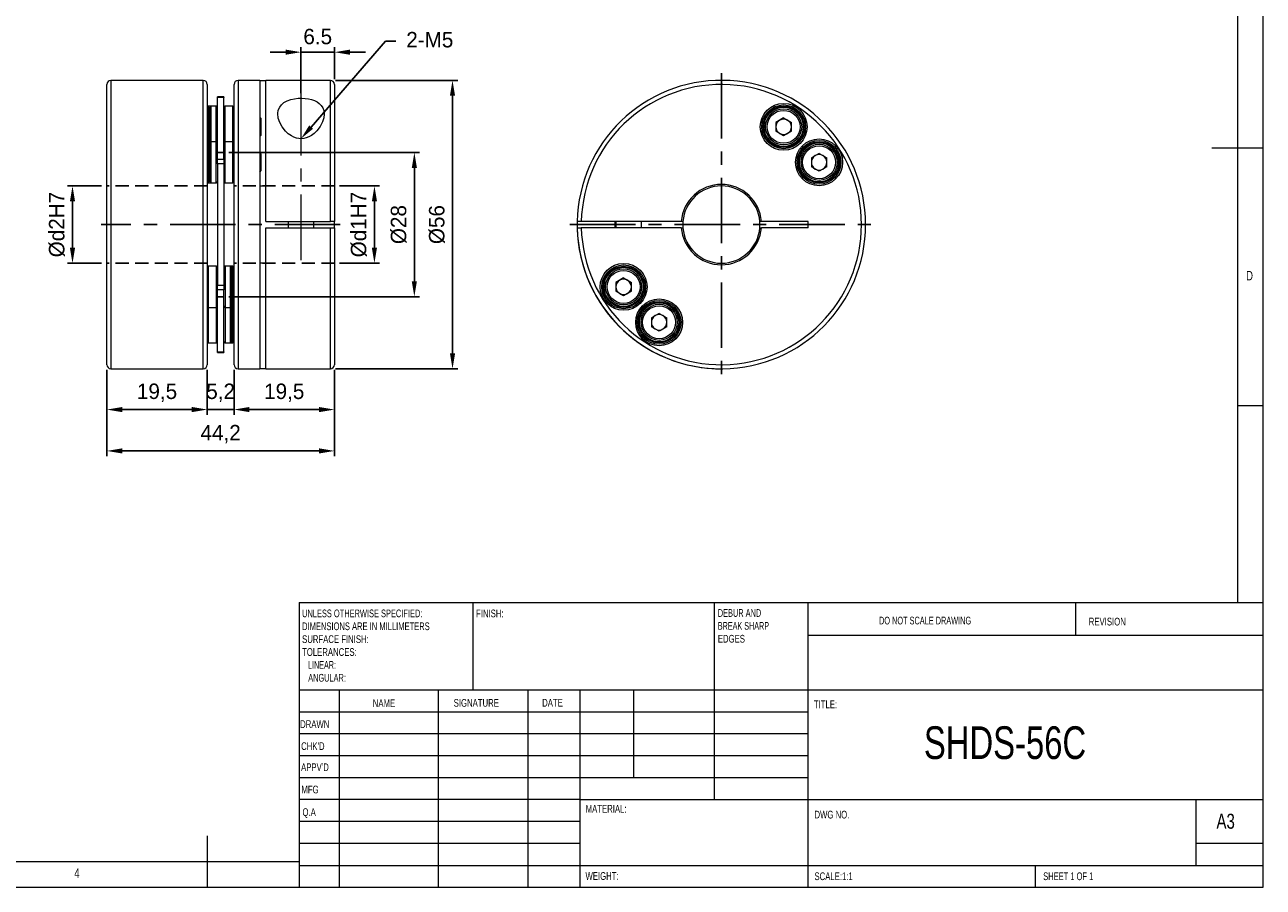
# Model space of a CAD drawing. Header units: millimetres. Extents: x 5 to 415, y 5 to 292.
# Tile 2 of 3: x 175 to 415, y 5 to 172. Entities that reach past the tile are written whole.
import ezdxf
from ezdxf import colors
from ezdxf.entities.mleader import LeaderData, LeaderLine
from ezdxf.math import Vec2, Vec3

# ---------------------------------------------------------------- set-up
doc = ezdxf.new("R2010")
doc.units = ezdxf.units.MM
doc.header["$LTSCALE"] = 2
doc.header["$PDSIZE"] = -1
doc.linetypes.add('CENTER', pattern=[10.16, 6.35, -1.27, 1.27, -1.27])
doc.linetypes.add('HIDDEN', pattern=[1.905, 1.27, -0.635])
doc.styles.add('SLDTEXTSTYLE0', font='TXT', dxfattribs={"width": 0.75})
doc.styles.add('SLDTEXTSTYLE1', font='TXT', dxfattribs={"width": 0.6375})
doc.styles.add('SLDTEXTSTYLE2', font='TXT', dxfattribs={"width": 0.6875})
doc.styles.add('SLDTEXTSTYLE3', font='TXT', dxfattribs={"width": 0.65625})
doc.styles.add('SLDTEXTSTYLE4', font='TXT', dxfattribs={"width": 0.675})
doc.styles.add('SLDTEXTSTYLE5', font='TXT', dxfattribs={"width": 0.72})
doc.styles.add('SLDTEXTSTYLE6', font='TXT', dxfattribs={"width": 0.708333})
doc.styles.add('SLDTEXTSTYLE7', font='TXT', dxfattribs={"width": 0.609375})
doc.styles.add('SLDTEXTSTYLE8', font='TXT', dxfattribs={"width": 0.625})
doc.dimstyles.new('ISO-25', dxfattribs={"dimtxt": 2.5, "dimasz": 2.5, "dimexe": 1.25, "dimexo": 0.625, "dimtad": 1, "dimtxsty": 'Standard', "dimcen": 2.5, "dimadec": 0, "dimazin": 0, "dimtfac": 1, "dimtmove": 0, "dimatfit": 3, "dimfxl": 0, "dimarcsym": 0})

# ---------------------------------------------------------------- blocks, each defined once
blk = doc.blocks.new('SW_NOTE_0')
at = {"color": 0, "linetype": 'Continuous', "lineweight": 0, "char_height": 1.5, "attachment_point": 1}
for s, insert, style in [('DEBUR AND ', (0, 1.92), 'SLDTEXTSTYLE3'), ('BREAK SHARP ', (0, -0.58), 'SLDTEXTSTYLE4'), ('EDGES', (0, -3.08), 'SLDTEXTSTYLE0')]:
    blk.add_mtext(s, dxfattribs=dict(at, insert=insert, style=style))
blk = doc.blocks.new('SW_NOTE_1')
at = {"color": 0, "linetype": 'Continuous', "lineweight": 0, "char_height": 1.5, "attachment_point": 1}
for s, insert, style in [('UNLESS OTHERWISE SPECIFIED:', (0, 1.92), 'SLDTEXTSTYLE5'), ('DIMENSIONS ARE IN MILLIMETERS', (0, -0.58), 'SLDTEXTSTYLE6'), ('SURFACE FINISH:', (0, -3.08), 'SLDTEXTSTYLE0'), ('TOLERANCES:', (0, -5.58), 'SLDTEXTSTYLE0'), ('   LINEAR:', (0, -8.08), 'SLDTEXTSTYLE7'), ('   ANGULAR:', (0, -10.58), 'SLDTEXTSTYLE8')]:
    blk.add_mtext(s, dxfattribs=dict(at, insert=insert, style=style))
blk = doc.blocks.new('*D3')
at = {"color": 1, "lineweight": -2}
for p, q in [((190.48, 105.44), (190.48, 96.73)), ((209.98, 105.44), (209.98, 96.73)), ((193.48, 97.73), (206.98, 97.73))]:
    blk.add_line(p, q, dxfattribs=at)
at = {"color": 1}
for points in [[(193.48, 98.23), (193.48, 97.23), (190.48, 97.73)], [(206.98, 98.23), (206.98, 97.23), (209.98, 97.73)]]:
    blk.add_solid(points, dxfattribs=at)
at = {"layer": 'Defpoints', "color": 0}
for p in [(190.48, 106.44), (209.98, 106.44), (209.98, 97.73)]:
    blk.add_point(p, dxfattribs=at)
at = {"color": 0, "insert": (200.23, 101), "char_height": 3, "attachment_point": 5}
blk.add_mtext('19,5', dxfattribs=at)
blk = doc.blocks.new('*D4')
at = {"color": 1, "lineweight": -2}
for p, q in [((215.18, 105.44), (215.18, 96.73)), ((234.68, 105.44), (234.68, 96.73)), ((218.18, 97.73), (231.68, 97.73))]:
    blk.add_line(p, q, dxfattribs=at)
at = {"color": 1}
for points in [[(218.18, 98.23), (218.18, 97.23), (215.18, 97.73)], [(231.68, 98.23), (231.68, 97.23), (234.68, 97.73)]]:
    blk.add_solid(points, dxfattribs=at)
at = {"layer": 'Defpoints', "color": 0}
for p in [(215.18, 106.44), (234.68, 106.44), (234.68, 97.73)]:
    blk.add_point(p, dxfattribs=at)
at = {"color": 0, "insert": (224.93, 101), "char_height": 3, "attachment_point": 5}
blk.add_mtext('19,5', dxfattribs=at)
blk = doc.blocks.new('*D5')
at = {"color": 1, "lineweight": -2}
for p, q in [((209.98, 105.44), (209.98, 96.73)), ((215.18, 105.44), (215.18, 96.73)), ((206.98, 97.73), (203.98, 97.73)), ((209.98, 97.73), (215.18, 97.73)), ((218.18, 97.73), (221.18, 97.73))]:
    blk.add_line(p, q, dxfattribs=at)
at = {"color": 1}
for points in [[(206.98, 98.23), (206.98, 97.23), (209.98, 97.73)], [(218.18, 98.23), (218.18, 97.23), (215.18, 97.73)]]:
    blk.add_solid(points, dxfattribs=at)
at = {"layer": 'Defpoints', "color": 0}
for p in [(209.98, 106.44), (215.18, 106.44), (215.18, 97.73)]:
    blk.add_point(p, dxfattribs=at)
at = {"color": 0, "insert": (212.58, 101), "char_height": 3, "attachment_point": 5}
blk.add_mtext('5,2', dxfattribs=at)
blk = doc.blocks.new('*D6')
at = {"color": 1, "lineweight": -2}
for p, q in [((190.48, 105.44), (190.48, 88.7)), ((234.68, 105.44), (234.68, 88.7)), ((193.48, 89.7), (231.68, 89.7))]:
    blk.add_line(p, q, dxfattribs=at)
at = {"color": 1}
for points in [[(193.48, 90.2), (193.48, 89.2), (190.48, 89.7)], [(231.68, 90.2), (231.68, 89.2), (234.68, 89.7)]]:
    blk.add_solid(points, dxfattribs=at)
at = {"layer": 'Defpoints', "color": 0}
for p in [(190.48, 106.44), (234.68, 106.44), (234.68, 89.7)]:
    blk.add_point(p, dxfattribs=at)
at = {"color": 0, "insert": (212.58, 92.97), "char_height": 3, "attachment_point": 5}
blk.add_mtext('44,2', dxfattribs=at)
blk = doc.blocks.new('*D7')
at = {"color": 1, "lineweight": -2}
for p, q in [((235.68, 141.14), (243.44, 141.14)), ((242.44, 129.14), (242.44, 138.14)), ((235.68, 126.14), (243.44, 126.14))]:
    blk.add_line(p, q, dxfattribs=at)
at = {"color": 1}
for points in [[(241.94, 138.14), (242.94, 138.14), (242.44, 141.14)], [(241.94, 129.14), (242.94, 129.14), (242.44, 126.14)]]:
    blk.add_solid(points, dxfattribs=at)
at = {"layer": 'Defpoints', "color": 0}
for p in [(234.68, 141.14), (242.44, 141.14), (234.68, 126.14)]:
    blk.add_point(p, dxfattribs=at)
at = {"color": 0, "insert": (239.41, 133.64), "char_height": 3, "attachment_point": 5, "rotation": 90}
blk.add_mtext('%%Cd1H7', dxfattribs=at)
blk = doc.blocks.new('*D8')
at = {"color": 1, "lineweight": -2}
for p, q in [((189.48, 141.14), (182.82, 141.14)), ((183.82, 138.14), (183.82, 129.14)), ((189.48, 126.14), (182.82, 126.14))]:
    blk.add_line(p, q, dxfattribs=at)
at = {"color": 1}
for points in [[(183.32, 138.14), (184.32, 138.14), (183.82, 141.14)], [(183.32, 129.14), (184.32, 129.14), (183.82, 126.14)]]:
    blk.add_solid(points, dxfattribs=at)
at = {"layer": 'Defpoints', "color": 0}
for p in [(190.48, 141.14), (183.82, 126.14), (190.48, 126.14)]:
    blk.add_point(p, dxfattribs=at)
at = {"color": 0, "insert": (180.8, 133.64), "char_height": 3, "attachment_point": 5, "rotation": 90}
blk.add_mtext('%%Cd2H7', dxfattribs=at)
blk = doc.blocks.new('*D9')
at = {"color": 1, "lineweight": -2}
for p, q in [((214.18, 147.64), (251.19, 147.64)), ((250.19, 144.64), (250.19, 122.64)), ((214.18, 119.64), (251.19, 119.64))]:
    blk.add_line(p, q, dxfattribs=at)
at = {"color": 1}
for points in [[(249.69, 144.64), (250.69, 144.64), (250.19, 147.64)], [(249.69, 122.64), (250.69, 122.64), (250.19, 119.64)]]:
    blk.add_solid(points, dxfattribs=at)
at = {"layer": 'Defpoints', "color": 0}
for p in [(213.18, 147.64), (213.18, 119.64), (250.19, 119.64)]:
    blk.add_point(p, dxfattribs=at)
at = {"color": 0, "insert": (247.17, 133.64), "char_height": 3, "attachment_point": 5, "rotation": 90}
blk.add_mtext('%%C28', dxfattribs=at)
blk = doc.blocks.new('*D10')
at = {"color": 1, "lineweight": -2}
for p, q in [((234.88, 161.64), (258.6, 161.64)), ((257.6, 158.64), (257.6, 108.64)), ((234.88, 105.64), (258.6, 105.64))]:
    blk.add_line(p, q, dxfattribs=at)
at = {"color": 1}
for points in [[(257.1, 158.64), (258.1, 158.64), (257.6, 161.64)], [(257.1, 108.64), (258.1, 108.64), (257.6, 105.64)]]:
    blk.add_solid(points, dxfattribs=at)
at = {"layer": 'Defpoints', "color": 0}
for p in [(233.88, 161.64), (233.88, 105.64), (257.6, 105.64)]:
    blk.add_point(p, dxfattribs=at)
at = {"color": 0, "insert": (254.58, 133.64), "char_height": 3, "attachment_point": 5, "rotation": 90}
blk.add_mtext('%%C56', dxfattribs=at)
blk = doc.blocks.new('*D11')
at = {"color": 1, "lineweight": -2}
for p, q in [((225.18, 167.11), (222.18, 167.11)), ((228.18, 159.17), (228.18, 168.11)), ((234.68, 167.11), (228.18, 167.11)), ((234.68, 161.84), (234.68, 168.11)), ((237.68, 167.11), (240.68, 167.11))]:
    blk.add_line(p, q, dxfattribs=at)
at = {"color": 1}
for points in [[(225.18, 167.61), (225.18, 166.61), (228.18, 167.11)], [(237.68, 167.61), (237.68, 166.61), (234.68, 167.11)]]:
    blk.add_solid(points, dxfattribs=at)
at = {"layer": 'Defpoints', "color": 0}
for p in [(228.18, 167.11), (234.68, 160.84), (228.18, 158.17)]:
    blk.add_point(p, dxfattribs=at)
at = {"color": 0, "insert": (231.43, 170.13), "char_height": 3, "attachment_point": 5}
blk.add_mtext('6.5', dxfattribs=at)

msp = doc.modelspace()

# ---------------------------------------------------------------- linework, layer by layer
at = {"color": 7, "linetype": 'Continuous', "lineweight": 0}
for p, q in [((415, 5), (415, 292)), ((410, 287), (410, 60.25)), ((415, 148.5), (405, 148.5)), ((410, 98.5), (415, 98.5)), ((227.8, 60.25), (415, 60.25)), ((227.8, 60.25), (227.8, 5)), ((261.6, 43.25), (261.6, 60.25)), ((308.4, 60.25), (308.4, 22)), ((326.6, 60.25), (326.6, 5)), ((378.6, 53.88), (378.6, 60.25)), ((415, 53.88), (326.6, 53.88)), ((415, 43.25), (227.8, 43.25)), ((235.6, 43.25), (235.6, 5)), ((254.79, 43.25), (254.79, 5)), ((272.2, 43.25), (272.2, 5)), ((282.4, 5), (282.4, 43.25)), ((292.8, 26.25), (292.8, 43.25)), ((326.6, 39), (227.8, 39)), ((326.6, 34.75), (227.8, 34.75)), ((326.6, 30.5), (227.8, 30.5)), ((326.6, 26.25), (227.8, 26.25)), ((282.4, 22), (227.8, 22)), ((282.4, 22), (415, 22)), ((402, 9.25), (402, 22)), ((282.4, 17.75), (227.8, 17.75)), ((210, 5), (210, 15)), ((282.4, 13.5), (227.8, 13.5)), ((415, 13.5), (402, 13.5)), ((10, 10), (227.8, 10)), ((227.8, 9.25), (415, 9.25)), ((370.8, 5), (370.8, 9.25)), ((5, 5), (415, 5))]:
    msp.add_line(p, q, dxfattribs=at)
at = {"color": 7, "linetype": 'Continuous', "lineweight": 15}
for p, q in [((203.78, 161.64), (191.28, 161.64)), ((191.28, 161.64), (191.28, 105.64)), ((204.98, 161.64), (203.78, 161.64)), ((209.18, 161.64), (204.98, 161.64)), ((209.18, 133.64), (209.18, 161.64)), ((220.18, 161.64), (215.98, 161.64)), ((215.98, 161.64), (215.98, 105.64)), ((220.18, 161.64), (221.38, 161.64)), ((220.18, 161.64), (220.18, 105.64)), ((233.88, 161.64), (221.38, 161.64)), ((221.38, 134.24), (221.38, 161.64)), ((233.88, 134.24), (233.88, 161.64)), ((190.48, 106.44), (190.48, 160.84)), ((209.98, 160.84), (209.98, 133.64)), ((215.18, 106.44), (215.18, 160.84)), ((234.68, 160.84), (234.68, 134.24)), ((210.68, 156.62), (210.18, 156.62)), ((210.18, 156.62), (210.18, 156.12)), ((210.48, 149.53), (210.48, 156.42)), ((211.68, 156.62), (210.68, 156.62)), ((210.68, 156.62), (210.68, 149.73)), ((211.78, 156.62), (211.68, 156.62)), ((211.68, 149.73), (211.68, 156.62)), ((211.78, 156.6), (211.78, 156.62)), ((213.18, 158.47), (211.98, 158.47)), ((211.98, 158.33), (211.98, 158.47)), ((213.18, 158.33), (211.98, 158.33)), ((211.98, 146.31), (211.98, 158.33)), ((213.18, 158.47), (213.18, 158.33)), ((213.18, 146.31), (213.18, 158.33)), ((214.98, 156.62), (213.38, 156.62)), ((213.38, 156.62), (213.38, 149.73)), ((214.98, 149.73), (214.98, 156.62)), ((210.28, 156.12), (209.98, 156.12)), ((210.28, 149.23), (210.28, 156.12)), ((220.48, 154.22), (220.18, 154.52)), ((220.48, 152.62), (220.48, 154.22)), ((321.89, 154.35), (320.39, 153.49)), ((321.89, 154.35), (323.39, 153.49)), ((220.48, 151.02), (220.48, 152.62)), ((320.39, 153.49), (320.39, 151.75)), ((321.89, 150.89), (320.39, 151.75)), ((323.39, 151.75), (321.89, 150.89)), ((323.39, 151.75), (323.39, 153.49)), ((210.28, 149.23), (209.98, 149.23)), ((210.28, 142.23), (210.28, 149.23)), ((210.48, 141.93), (210.48, 149.53)), ((211.68, 149.73), (210.68, 149.73)), ((210.68, 149.73), (210.68, 141.73)), ((211.68, 141.73), (211.68, 149.73)), ((214.98, 149.73), (213.38, 149.73)), ((213.38, 149.73), (213.38, 141.73)), ((214.98, 141.73), (214.98, 149.73)), ((220.18, 150.72), (220.48, 151.02)), ((220.48, 147.33), (220.18, 147.63)), ((220.48, 145.73), (220.48, 147.33)), ((328.77, 147.46), (327.27, 146.6)), ((328.77, 147.46), (330.27, 146.6)), ((211.98, 146.31), (213.18, 146.31)), ((211.98, 145.41), (211.98, 146.31)), ((213.18, 145.41), (211.98, 145.41)), ((211.98, 145.41), (211.98, 121.88)), ((213.18, 146.31), (213.18, 145.41)), ((213.18, 145.41), (213.18, 121.88)), ((220.48, 144.13), (220.48, 145.73)), ((327.27, 146.6), (327.27, 144.87)), ((328.77, 144), (327.27, 144.87)), ((330.27, 144.87), (328.77, 144)), ((330.27, 144.87), (330.27, 146.6)), ((209.98, 142.23), (210.28, 142.23)), ((210.18, 142.23), (210.18, 141.73)), ((220.18, 143.83), (220.48, 144.13)), ((190.48, 134.24), (190.48, 141.44)), ((210.18, 141.73), (210.68, 141.73)), ((210.68, 141.73), (211.68, 141.73)), ((211.68, 141.73), (211.78, 141.73)), ((211.78, 141.73), (211.78, 141.75)), ((213.38, 141.73), (214.98, 141.73)), ((220.18, 141.14), (221.38, 141.14)), ((234.68, 141.44), (234.68, 134.24)), ((190.48, 125.84), (190.48, 133.04)), ((209.18, 105.64), (209.18, 133.64)), ((209.98, 133.64), (209.98, 106.44)), ((221.38, 134.24), (233.88, 134.24)), ((221.38, 105.64), (221.38, 133.04)), ((221.38, 133.04), (233.88, 133.04)), ((225.68, 134.24), (225.68, 133.04)), ((230.68, 133.04), (230.68, 134.24)), ((234.68, 134.24), (233.88, 134.24)), ((233.88, 133.04), (234.68, 133.04)), ((233.88, 105.64), (233.88, 133.04)), ((234.68, 133.04), (234.68, 134.24)), ((234.68, 133.04), (234.68, 106.44)), ((234.68, 133.04), (234.68, 125.84)), ((282.6, 134.24), (281.8, 134.24)), ((281.8, 133.04), (282.6, 133.04)), ((302.02, 134.24), (282.6, 134.24)), ((302.02, 133.04), (282.6, 133.04)), ((289.11, 134.24), (289.11, 133.04)), ((289.3, 134.24), (289.3, 133.04)), ((294.3, 133.04), (294.3, 134.24)), ((302.32, 134.24), (302.02, 134.24)), ((302.02, 133.04), (302.32, 133.04)), ((317.27, 133.04), (317.27, 134.24)), ((317.57, 134.24), (317.27, 134.24)), ((317.27, 133.04), (317.57, 133.04)), ((326.63, 134.24), (317.57, 134.24)), ((326.63, 133.04), (317.57, 133.04)), ((326.63, 133.04), (326.63, 134.24)), ((211.78, 125.55), (210.18, 125.55)), ((210.18, 125.55), (210.18, 121.55)), ((211.78, 121.55), (211.78, 125.55)), ((213.48, 125.55), (213.38, 125.55)), ((213.38, 125.55), (213.38, 125.54)), ((214.48, 125.55), (213.48, 125.55)), ((213.48, 125.55), (213.48, 117.86)), ((214.98, 125.55), (214.48, 125.55)), ((214.48, 117.86), (214.48, 125.55)), ((214.68, 125.35), (214.68, 118.04)), ((215.18, 125.05), (214.88, 125.05)), ((214.88, 125.05), (214.88, 121.55)), ((214.98, 125.05), (214.98, 125.55)), ((221.38, 126.14), (220.18, 126.14)), ((290.82, 123.29), (289.32, 122.42)), ((290.82, 123.29), (292.32, 122.42)), ((210.18, 121.55), (210.18, 117.55)), ((211.78, 117.55), (211.78, 121.55)), ((211.98, 121.88), (213.18, 121.88)), ((211.98, 120.98), (211.98, 121.88)), ((213.18, 120.98), (211.98, 120.98)), ((211.98, 108.95), (211.98, 120.98)), ((213.18, 121.88), (213.18, 120.98)), ((213.18, 108.95), (213.18, 120.98)), ((214.88, 121.55), (214.88, 118.05)), ((289.32, 122.42), (289.32, 120.69)), ((290.82, 119.82), (289.32, 120.69)), ((292.32, 120.69), (290.82, 119.82)), ((292.32, 120.69), (292.32, 122.42)), ((213.48, 117.86), (213.48, 117.55)), ((214.48, 117.55), (214.48, 117.86)), ((214.68, 118.04), (214.68, 117.75)), ((214.88, 118.05), (215.18, 118.05)), ((214.88, 118.05), (214.88, 114.67)), ((210.18, 117.55), (211.78, 117.55)), ((210.18, 117.55), (210.18, 114.67)), ((211.78, 114.67), (211.78, 117.55)), ((213.48, 117.55), (214.48, 117.55)), ((213.48, 117.55), (213.48, 114.67)), ((214.48, 114.67), (214.48, 117.55)), ((214.68, 117.75), (214.68, 114.67)), ((297.71, 116.4), (296.21, 115.53)), ((296.21, 115.53), (296.21, 113.8)), ((297.71, 116.4), (299.21, 115.53)), ((299.21, 113.8), (299.21, 115.53)), ((210.18, 114.67), (210.18, 110.67)), ((211.78, 110.67), (211.78, 114.67)), ((213.48, 114.67), (213.48, 110.67)), ((214.48, 110.67), (214.48, 114.67)), ((214.68, 114.67), (214.68, 110.87)), ((214.88, 114.67), (214.88, 111.17)), ((297.71, 112.94), (296.21, 113.8)), ((299.21, 113.8), (297.71, 112.94)), ((210.18, 110.67), (211.78, 110.67)), ((213.38, 110.68), (213.38, 110.67)), ((213.38, 110.67), (213.48, 110.67)), ((213.48, 110.67), (214.48, 110.67)), ((214.48, 110.67), (214.98, 110.67)), ((214.88, 111.17), (215.18, 111.17)), ((214.98, 110.67), (214.98, 111.17)), ((211.98, 108.95), (213.18, 108.95)), ((211.98, 108.82), (211.98, 108.95)), ((211.98, 108.82), (213.18, 108.82)), ((213.18, 108.95), (213.18, 108.82)), ((191.28, 105.64), (203.78, 105.64)), ((203.78, 105.64), (204.98, 105.64)), ((204.98, 105.64), (209.18, 105.64)), ((215.98, 105.64), (220.18, 105.64)), ((221.38, 105.64), (220.18, 105.64)), ((221.38, 105.64), (233.88, 105.64))]:
    msp.add_line(p, q, dxfattribs=at)
at = {"color": 1, "linetype": 'CENTER'}
for p, q in [((309.8, 163.04), (309.8, 104.24)), ((235.79, 133.64), (189.38, 133.64)), ((280.4, 133.64), (339.2, 133.64))]:
    msp.add_line(p, q, dxfattribs=at)
at = {"color": 1, "linetype": 'CENTER', "lineweight": 15}
msp.add_line((228.18, 159.77), (228.18, 124.54), dxfattribs=at)
at = {"color": 5, "linetype": 'HIDDEN'}
for p, q in [((213.18, 147.64), (211.98, 147.64)), ((209.98, 141.14), (190.48, 141.14)), ((234.68, 141.14), (215.18, 141.14)), ((209.98, 126.14), (190.48, 126.14)), ((234.68, 126.14), (215.18, 126.14)), ((213.18, 119.64), (211.98, 119.64))]:
    msp.add_line(p, q, dxfattribs=at)
at = {"color": 7, "linetype": 'Continuous', "lineweight": 15, "flags": 128}
msp.add_lwpolyline([(232.68, 155.09), (232.6, 154.34), (232.36, 153.58), (231.9, 152.67), (231.23, 151.81), (230.75, 151.34), (230.19, 150.93), (229.71, 150.66), (229.18, 150.46), (228.73, 150.35), (228.26, 150.31), (227.79, 150.33), (227.33, 150.42), (226.8, 150.6), (226.31, 150.85), (225.68, 151.29), (225.15, 151.79), (224.51, 152.61), (224.05, 153.46), (223.77, 154.33), (223.68, 155.18), (223.78, 155.85), (224.05, 156.46), (224.4, 156.92), (224.88, 157.32), (225.48, 157.66), (226.2, 157.92), (226.9, 158.07), (227.64, 158.16), (228.32, 158.17), (229, 158.13), (229.64, 158.04), (230.23, 157.9), (230.79, 157.7), (231.29, 157.45), (231.74, 157.13), (232.1, 156.77), (232.4, 156.31), (232.59, 155.82), (232.68, 155.09)], dxfattribs=at)
at = {"color": 7, "linetype": 'Continuous', "lineweight": 15}
for centre, radius in [((321.89, 152.62), 4.55), ((321.89, 152.62), 4.25), ((321.89, 152.62), 4), ((321.89, 152.62), 3.8), ((321.89, 152.62), 3.5), ((321.89, 152.62), 3.2), ((328.77, 145.73), 4.55), ((328.77, 145.73), 4.25), ((328.77, 145.73), 4), ((328.77, 145.73), 3.8), ((328.77, 145.73), 3.5), ((328.77, 145.73), 3.2), ((290.82, 121.55), 4.55), ((290.82, 121.55), 4.25), ((290.82, 121.55), 4), ((290.82, 121.55), 3.8), ((290.82, 121.55), 3.5), ((290.82, 121.55), 3.2), ((297.71, 114.67), 4.55), ((297.71, 114.67), 4.25), ((297.71, 114.67), 4), ((297.71, 114.67), 3.8), ((297.71, 114.67), 3.5), ((297.71, 114.67), 3.2)]:
    msp.add_circle(centre, radius, dxfattribs=at)
for centre, radius, start, end in [((191.28, 160.84), 0.8, 90, 180), ((209.18, 160.84), 0.8, 0, 90), ((215.98, 160.84), 0.8, 90, 180), ((233.88, 160.84), 0.8, 0, 90), ((309.8, 133.64), 28, 181.2279, 178.7721), ((309.8, 133.64), 27.2, 181.264, 178.736), ((210.18, 156.42), 0.2, 90, 180), ((210.68, 156.42), 0.2, 90, 180), ((211.68, 156.32), 0.3, 0, 90), ((211.78, 156.42), 0.2, 0, 90), ((213.38, 156.42), 0.2, 90, 180), ((214.98, 156.42), 0.2, 0, 90), ((210.28, 155.92), 0.2, 0, 90), ((321.89, 152.62), 1.5, 120, 180), ((321.89, 152.62), 1.5, 60, 120), ((321.89, 152.62), 1.5, 0, 60), ((321.89, 152.62), 1.5, 180, 240), ((321.89, 152.62), 1.5, 300, 0), ((210.28, 149.03), 0.2, 0, 90), ((210.28, 149.32), 0.2, 314.1379, 0), ((210.68, 149.53), 0.2, 90, 180), ((211.68, 149.43), 0.3, 0, 90), ((213.38, 149.53), 0.2, 90, 180), ((214.98, 149.53), 0.2, 0, 90), ((321.89, 152.62), 1.5, 240, 300), ((328.77, 145.73), 1.5, 120, 180), ((328.77, 145.73), 1.5, 60, 120), ((328.77, 145.73), 1.5, 0, 60), ((328.77, 145.73), 1.5, 180, 240), ((328.77, 145.73), 1.5, 240, 300), ((328.77, 145.73), 1.5, 300, 0), ((210.18, 141.93), 0.2, 180, 270), ((210.28, 142.43), 0.2, 270, 0), ((210.68, 141.93), 0.2, 180, 270), ((211.68, 142.03), 0.3, 270, 0), ((211.78, 141.93), 0.2, 270, 0), ((213.38, 141.93), 0.2, 180, 270), ((214.98, 141.93), 0.2, 270, 0), ((309.8, 133.64), 7.8, 4.4117, 175.5883), ((309.8, 133.64), 7.5, 4.5886, 175.4114), ((309.8, 133.64), 28, 178.7713, 270), ((309.8, 133.64), 7.8, 184.4117, 355.5883), ((309.8, 133.64), 7.5, 175.4837, 184.6411), ((309.8, 133.64), 7.5, 184.5886, 355.4114), ((210.18, 125.35), 0.2, 90, 180), ((211.78, 125.35), 0.2, 0, 90), ((213.48, 125.25), 0.3, 90, 180), ((213.38, 125.35), 0.2, 90, 180), ((214.48, 125.35), 0.2, 0, 90), ((214.88, 124.85), 0.2, 90, 180), ((214.98, 125.35), 0.2, 0, 90), ((290.82, 121.55), 1.5, 120, 180), ((290.82, 121.55), 1.5, 60, 120), ((290.82, 121.55), 1.5, 0, 60), ((290.82, 121.55), 1.5, 180, 240), ((290.82, 121.55), 1.5, 240, 300), ((290.82, 121.55), 1.5, 300, 0), ((213.48, 117.85), 0.3, 180, 270), ((214.88, 118.25), 0.2, 180, 270), ((214.88, 117.97), 0.2, 134.1379, 180), ((210.18, 117.75), 0.2, 180, 270), ((211.78, 117.75), 0.2, 270, 0), ((214.48, 117.75), 0.2, 270, 0), ((297.71, 114.67), 1.5, 120, 180), ((297.71, 114.67), 1.5, 60, 120), ((297.71, 114.67), 1.5, 0, 60), ((297.71, 114.67), 1.5, 180, 240), ((297.71, 114.67), 1.5, 240, 300), ((297.71, 114.67), 1.5, 300, 0), ((210.18, 110.87), 0.2, 180, 270), ((211.78, 110.87), 0.2, 270, 0), ((213.48, 110.97), 0.3, 180, 270), ((213.38, 110.87), 0.2, 180, 270), ((214.48, 110.87), 0.2, 270, 0), ((214.88, 111.37), 0.2, 180, 270), ((214.98, 110.87), 0.2, 270, 0), ((191.28, 106.44), 0.8, 180, 270), ((209.18, 106.44), 0.8, 270, 0), ((215.98, 106.44), 0.8, 180, 270), ((233.88, 106.44), 0.8, 270, 0)]:
    msp.add_arc(centre, radius, start, end, dxfattribs=at)

# ---------------------------------------------------------------- block references
at = {"color": 7, "linetype": 'Continuous', "lineweight": 0}
for name, p in [('SW_NOTE_1', (228.39, 56.99)), ('SW_NOTE_0', (309.11, 57.07))]:
    msp.add_blockref(name, p, dxfattribs=at)

# ---------------------------------------------------------------- texts
at = {"color": 7, "linetype": 'Continuous', "lineweight": 0, "attachment_point": 1}
for s, insert, char_height, style in [('D', (411.67, 124.65), 1.85, 'SLDTEXTSTYLE0'), ('FINISH:', (262.17, 58.9), 1.5, 'SLDTEXTSTYLE0'), ('DO NOT SCALE DRAWING', (340.41, 57.52), 1.5, 'SLDTEXTSTYLE2'), ('REVISION', (381.13, 57.32), 1.5, 'SLDTEXTSTYLE0'), ('NAME', (242.12, 41.48), 1.5, 'SLDTEXTSTYLE0'), ('SIGNATURE', (257.83, 41.54), 1.5, 'SLDTEXTSTYLE0'), ('DATE', (275.01, 41.56), 1.5, 'SLDTEXTSTYLE0'), ('TITLE:', (327.76, 41.26), 1.5, 'SLDTEXTSTYLE0'), ('DRAWN', (228.01, 37.41), 1.5, 'SLDTEXTSTYLE0'), ('SHDS-56C', (349.12, 36.24), 6.35, 'SLDTEXTSTYLE0'), ("CHK'D", (228.21, 33.14), 1.5, 'SLDTEXTSTYLE0'), ("APPV'D", (228.2, 29.05), 1.5, 'SLDTEXTSTYLE0'), ('MFG', (228.26, 24.72), 1.5, 'SLDTEXTSTYLE0'), ('Q.A', (228.47, 20.33), 1.5, 'SLDTEXTSTYLE0'), ('MATERIAL:', (283.45, 20.97), 1.5, 'SLDTEXTSTYLE0'), ('DWG NO.', (327.87, 19.85), 1.5, 'SLDTEXTSTYLE0'), ('A3', (405.92, 19.27), 2.91, 'SLDTEXTSTYLE0'), ('4', (184.17, 8.65), 1.85, 'SLDTEXTSTYLE0'), ('WEIGHT: ', (283.42, 7.93), 1.499, 'SLDTEXTSTYLE0'), ('SCALE:1:1', (327.87, 7.88), 1.5, 'SLDTEXTSTYLE0'), ('SHEET 1 OF 1', (372.28, 7.88), 1.5, 'SLDTEXTSTYLE1')]:
    msp.add_mtext(s, dxfattribs=dict(at, insert=insert, char_height=char_height, style=style))

# ---------------------------------------------------------------- dimensions: what is measured, and where the dimension line sits
dim = msp.add_linear_dim(base=(228.18, 167.11), p1=(234.68, 160.84), p2=(228.18, 158.17), text='6.5', dimstyle='ISO-25', override={"dimtxt": 3, "dimasz": 3, "dimexe": 1, "dimexo": 1, "dimgap": 1.524, "dimdec": 1, "dimzin": 0, "dimclrd": 1, "dimclre": 1, "dimtdec": 1, "dimtzin": 0})
dim.commit()
dim.dimension.update_dxf_attribs({"geometry": '*D11', "text_midpoint": (231.43, 167.11), "dimtype": 160})
for base, p1, p2, text, picture, middle in [((257.6, 105.64), (233.88, 161.64), (233.88, 105.64), '%%C56', '*D10', (254.58, 133.64)), ((250.19, 119.64), (213.18, 147.64), (213.18, 119.64), '%%C28', '*D9', (247.17, 133.64))]:
    dim = msp.add_linear_dim(base=base, p1=p1, p2=p2, angle=90, text=text, dimstyle='ISO-25', override={"dimtxt": 3, "dimasz": 3, "dimexe": 1, "dimexo": 1, "dimgap": 1.524, "dimdec": 1, "dimzin": 0, "dimclrd": 1, "dimclre": 1, "dimtdec": 1, "dimtzin": 0})
    dim.commit()
    dim.dimension.update_dxf_attribs({"geometry": picture, "text_midpoint": middle})
for base, p1, p2, text, picture, middle in [((183.82, 126.14), (190.48, 141.14), (190.48, 126.14), '%%Cd2H7', '*D8', (183.82, 133.64)), ((242.44, 141.14), (234.68, 126.14), (234.68, 141.14), '%%Cd1H7', '*D7', (242.44, 133.64))]:
    dim = msp.add_linear_dim(base=base, p1=p1, p2=p2, angle=90, text=text, dimstyle='ISO-25', override={"dimtxt": 3, "dimasz": 3, "dimexe": 1, "dimexo": 1, "dimgap": 1.524, "dimdec": 1, "dimzin": 0, "dimclrd": 1, "dimclre": 1, "dimtdec": 1, "dimtzin": 0})
    dim.commit()
    dim.dimension.update_dxf_attribs({"geometry": picture, "text_midpoint": middle, "dimtype": 160})
for base, p1, p2, picture, middle in [((209.98, 97.73), (190.48, 106.44), (209.98, 106.44), '*D3', (200.23, 101)), ((234.68, 89.7), (190.48, 106.44), (234.68, 106.44), '*D6', (212.58, 92.97)), ((234.68, 97.73), (215.18, 106.44), (234.68, 106.44), '*D4', (224.93, 101))]:
    dim = msp.add_linear_dim(base=base, p1=p1, p2=p2, dimstyle='ISO-25', override={"dimtxt": 3, "dimasz": 3, "dimexe": 1, "dimexo": 1, "dimgap": 1.524, "dimdec": 1, "dimzin": 0, "dimclrd": 1, "dimclre": 1, "dimtdec": 1, "dimtzin": 0})
    dim.commit()
    dim.dimension.update_dxf_attribs({"geometry": picture, "text_midpoint": middle})
dim = msp.add_linear_dim(base=(215.18, 97.73), p1=(209.98, 106.44), p2=(215.18, 106.44), dimstyle='ISO-25', override={"dimtxt": 3, "dimasz": 3, "dimexe": 1, "dimexo": 1, "dimgap": 1.524, "dimdec": 1, "dimzin": 0, "dimclrd": 1, "dimclre": 1, "dimtdec": 1, "dimtzin": 0})
dim.commit()
dim.dimension.update_dxf_attribs({"geometry": '*D5', "text_midpoint": (212.58, 97.73), "dimtype": 160})

# ---------------------------------------------------------------- leaders
at = {"color": 0}
ml = msp.add_multileader_mtext('Standard', dxfattribs=at)
ml.set_content('2-M5')
ml.set_leader_properties(color=1)
ml.build(insert=Vec2(0, 0))
ml.multileader.update_dxf_attribs({"text_right_attachment_type": 6, "dogleg_length": 2, "arrow_head_size": 3})
ctx = ml.context
ctx.base_point, ctx.char_height, ctx.arrow_head_size, ctx.plane_origin = Vec3(246.62, 169.24), 3, 3, Vec3(228.18, 150.31)
ctx.right_attachment = 6
notes = []
notes.append((ctx, [(0, (1, 1, 0), (244.62, 169.24), (1, 0), 2, [(0, [(228.18, 150.31)], 0, [])])]))
ctx.mtext.insert, ctx.mtext.flow_direction = Vec3(248.62, 171.04), 5
for ctx, leaders in notes:
    for number, flags, end, landing, length, lines in leaders:
        leader = LeaderData()
        leader.index, (leader.has_last_leader_line, leader.has_dogleg_vector, leader.attachment_direction) = number, flags
        leader.last_leader_point, leader.dogleg_vector, leader.dogleg_length = Vec3(end), Vec3(landing), length
        for number, points, colour, breaks in lines:
            line = LeaderLine()
            line.index, line.vertices, line.color, line.breaks = number, Vec3.list(points), colors.encode_raw_color(colour), breaks
            leader.lines.append(line)
        ctx.leaders.append(leader)

doc.saveas('drawing.dxf')
